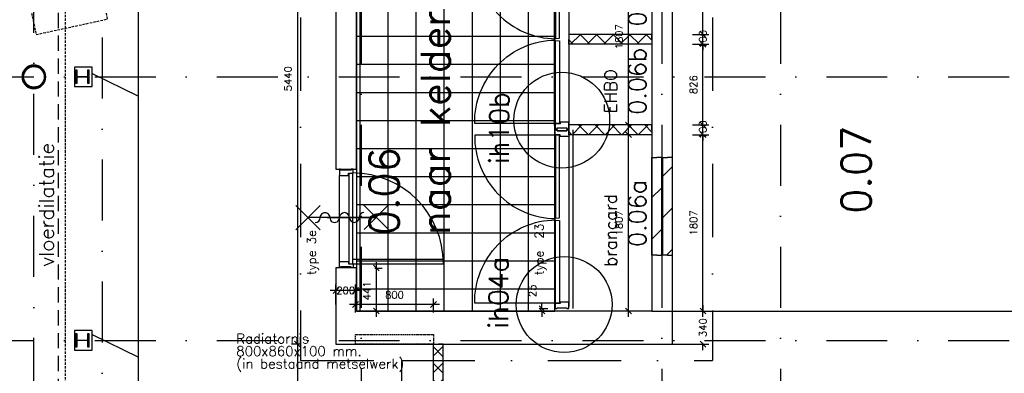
# Model space of a CAD drawing. Extents: x -33344 to 2055880, y -64816 to 121260.
# Tile 56 of 132: x 36184 to 46280, y 50310 to 53932. Entities that reach past the tile are written whole.
import ezdxf
from ezdxf.enums import TextEntityAlignment as Align

# ---------------------------------------------------------------- set-up
doc = ezdxf.new("R2010")
doc.units = 0
doc.header["$LTSCALE"] = 50
doc.header["$MEASUREMENT"] = 0
doc.header["$PDMODE"] = 3
doc.header["$PDSIZE"] = 0.1
for name, pattern in [('DASHDOT', [1, 0.5, -0.25, 0, -0.25]), ('DASHED', [0.75, 0.5, -0.25]), ('HIDDEN', [0.375, 0.25, -0.125]), ('HIDDEN2', [0.1875, 0.125, -0.0625]), ('HIDDENX2', [0.75, 0.5, -0.25]), ('STRAM_0WT$0$HIDDEN', [9.375, 6.25, -3.125]), ('STRAM_0WT$1$DASHDOT', [25, 12.5, -6.25, 0, -6.25]), ('STRAM_0WT$1$DD1', [2.66667, 1.66667, -0.5, 0, -0.5])]:
    doc.linetypes.add(name, pattern=pattern)
doc.layers.get('0').update_dxf_attribs({"linetype": 'CONTINUOUS'})
doc.layers.get('DEFPOINTS').update_dxf_attribs({"linetype": 'CONTINUOUS'})
for name, color, linetype in [('00', 7, 'CONTINUOUS'), ('_BALIESA1C', 1, 'DASHED'), ('_BESTAAND_ONGEIJZIGD', 8, 'CONTINUOUS'), ('_BRANDCOMPART', 6, 'DASHDOT'), ('_DETAILNUMMERS', 4, 'CONTINUOUS'), ('_DETAILNUMMERSTEKST', 4, 'CONTINUOUS'), ('A--A22--_F123-', 9, 'CONTINUOUS'), ('A--A28--_F-2--', 7, 'CONTINUOUS'), ('A--L21--', 3, 'CONTINUOUS'), ('A--L22--_F-2--', 7, 'CONTINUOUS'), ('A--L22A1_BINNENWAND', 1, 'CONTINUOUS'), ('A--L22AC2_BINNENWAND', 2, 'HIDDEN2'), ('A--L28--', 7, 'CONTINUOUS'), ('A--L28--_F-2--', 7, 'CONTINUOUS'), ('A--L32--', 7, 'CONTINUOUS'), ('A--L32--_F-23-', 2, 'CONTINUOUS'), ('A--L32--_F123-', 1, 'CONTINUOUS'), ('A--L35A2_PLAFONDS', 1, 'HIDDENX2'), ('A--L65--', 7, 'CONTINUOUS'), ('A--L65--_F-23-', 7, 'CONTINUOUS'), ('A--L65--_F123-', 7, 'CONTINUOUS'), ('A--M$1A-_F123-', 1, 'CONTINUOUS'), ('A--M1$A-_F123-', 1, 'CONTINUOUS'), ('A--T$1A-25_TEKST', 2, 'CONTINUOUS'), ('A--T$1A-_F123-_25MM', 3, 'CONTINUOUS'), ('A--T$1A-_F123-_RN', 4, 'CONTINUOUS'), ('A--T01A-25_TEKST', 2, 'CONTINUOUS'), ('STRAM_0WT$0$A--L$7A-_STRA0', 1, 'STRAM_0WT$1$DASHDOT'), ('STRAM_0WT$0$A--L$7AC3-_STR', 3, 'STRAM_0WT$1$DASHDOT'), ('STRAM_0WT$1$A--T$7A8-_STRA', 8, 'STRAM_0WT$1$DASHDOT'), ('STRAM_0WT$1$STRAMIEN', 1, 'STRAM_0WT$1$DD1'), ('TEGELS', 253, 'CONTINUOUS'), ('TEKST_KOZIJNMERK', 2, 'CONTINUOUS'), ('X--LR---_CP', 7, 'CONTINUOUS'), ('XREF', 7, 'CONTINUOUS')]:
    doc.layers.add(name, color=color, linetype=linetype)
doc.styles.add('ALFA-0_25', font='ROMANS')
doc.styles.add('B-01', font='SIMPLEX.SHX', dxfattribs={"width": 0.8, "height": 4.5})
doc.styles.add('HIEMSTRA', font='romans.shx')
doc.dimstyles.new('STANDARD$0', dxfattribs={"dimscale": 30, "dimtxt": 2.5, "dimasz": 2, "dimexe": 2, "dimexo": 0, "dimgap": 2, "dimtad": 1, "dimdec": 0, "dimzin": 0, "dimtxsty": 'ALFA-0_25', "dimblk1": 'OBLIQUE', "dimblk2": 'OBLIQUE', "dimsah": 1, "dimcen": -3, "dimdle": 2, "dimclrd": 1, "dimclre": 1, "dimclrt": 2, "dimazin": 3, "dimtfac": 0.666667, "dimtofl": 0, "dimtmove": 0, "dimatfit": 3, "dimtvp": 0.833333, "dimtolj": 1, "dimtzin": 0})

# ---------------------------------------------------------------- blocks, each defined once
blk = doc.blocks.new('Q0340081')
at = {"layer": 'A--L32--_F123-', "color": 2, "linetype": 'CONTINUOUS'}
blk.add_lwpolyline([(0, 0), (0, -40), (926.12, -40), (923.12, 0), (0, 0)], close=True, dxfattribs=at)
at = {"layer": 'A--L32--_F123-', "color": 1, "linetype": 'CONTINUOUS'}
blk.add_lwpolyline([(0, -40), (0, -970, 0.41421356), (930, -40)], format="xyb", dxfattribs=at)
blk = doc.blocks.new('DR_930TYPE3BELEC')
at = {"layer": 'A--L32--_F123-', "color": 1}
for p, q in [((67, 0), (947, 0)), ((92, -139), (92, -1065))]:
    blk.add_line(p, q, dxfattribs=at)
for points in [[(0, -9), (0, 0), (67, 0), (67, -94), (42, -94), (42, -139), (0, -139), (0, -121), (12, -121), (12, -9), (0, -9)], [(1014, -9), (1014, 0), (947, 0), (947, -94), (972, -94), (972, -139), (1014, -139), (1014, -121), (1002, -121), (1002, -9), (1014, -9)]]:
    blk.add_lwpolyline(points, close=True, dxfattribs=at)
at = {"layer": 'X--LR---_CP', "color": 1, "linetype": 'CONTINUOUS'}
blk.add_point((0, 0), dxfattribs=at)
blk.add_point((0, 0), dxfattribs=at)
at = {"layer": 'A--L32--', "linetype": 'CONTINUOUS'}
blk.add_blockref('Q0340081', (44, -96), dxfattribs=at)
blk = doc.blocks.new('*U1424')
at = {"layer": 'A--A22--_F123-', "linetype": 'CONTINUOUS'}
h = blk.add_hatch(dxfattribs=at)
h.set_pattern_fill('ALFAKRS', color=256, scale=120, style=0)
h.set_pattern_definition([(45, (-40477.05, -41446.86), (-84.85281, 84.85281), []), (135, (-40477.05, -41446.86), (-84.85281, -84.85281), [])])
h.paths.add_polyline_path([(0, 0), (-50, 0), (-50, 9160), (0, 9160), (50, 9160), (50, 0)])
at = {"layer": 'A--L22--_F-2--', "color": 2, "linetype": 'CONTINUOUS'}
for points in [[(-50, 0), (-50, 0), (-50, 9160), (0, 9160)], [(50, 0), (50, 0), (50, 9160), (0, 9160)]]:
    blk.add_lwpolyline(points, dxfattribs=at)
blk = doc.blocks.new('S060204-')
at = {"layer": 'A--L65--_F-23-', "color": 255}
blk.add_circle((0, 0), 0.0123, dxfattribs=at)
at = {"layer": 'A--L65--_F123-', "color": 1, "linetype": 'CONTINUOUS'}
for points in [[(-1.25, 6.25), (1.25, 3.75)], [(1.25, 6.25), (-1.25, 3.75)], [(0, 0), (0, 5)]]:
    blk.add_lwpolyline(points, dxfattribs=at)
blk = doc.blocks.new('S060205A')
at = {"layer": 'A--L65--_F-23-', "color": 255}
blk.add_circle((0, -0.0123), 0.0123, dxfattribs=at)
at = {"layer": 'A--L65--_F123-', "color": 1, "linetype": 'CONTINUOUS'}
blk.add_lwpolyline([(0, -0.0123), (0, 6.2377)], dxfattribs=at)
for points in [[(-0.5, 5.7377, 0.41), (0, 5.2377)], [(0, 4.2377, 1), (0, 5.2377)], [(0, 4.2377, 1), (0, 3.2377)], [(0, 2.2377, 1), (0, 3.2377)], [(0, 2.2377, 1), (0, 1.2377)], [(0.5, 0.7377, 0.41), (0, 1.2377)]]:
    blk.add_lwpolyline(points, format="xyb", dxfattribs=at)
at = {"layer": 'A--L65--', "xscale": -1}
blk.add_blockref('S060204-', (0, 1.4877), dxfattribs=at)
blk.add_blockref('S060204-', (0, 1.4877), dxfattribs=at)
at = {"layer": 'A--L65--', "rotation": 180}
blk.add_blockref('S060204-', (0, 4.4877), dxfattribs=at)
blk.add_blockref('S060204-', (0, 4.4877), dxfattribs=at)
blk = doc.blocks.new('*U1354')
at = {"layer": 'A--A22--_F123-', "linetype": 'CONTINUOUS'}
h = blk.add_hatch(dxfattribs=at)
h.set_pattern_fill('ALFAKRS', color=256, scale=120, style=0)
h.set_pattern_definition([(45, (-42667.05, -53730.28), (-84.85281, 84.85281), []), (135, (-42667.05, -53730.28), (-84.85281, -84.85281), [])])
h.paths.add_polyline_path([(0, 0), (0, -50), (-854, -50), (-854, 0), (-854, 50), (0, 50)])
at = {"layer": 'A--L22--_F-2--', "color": 2, "linetype": 'CONTINUOUS'}
for points in [[(0, 0), (0, 50), (-854, 50), (-854, 0)], [(0, 0), (0, -50), (-854, -50), (-854, 0)]]:
    blk.add_lwpolyline(points, dxfattribs=at)
blk = doc.blocks.new('*U1352')
at = {"layer": 'A--A22--_F123-', "linetype": 'CONTINUOUS'}
h = blk.add_hatch(dxfattribs=at)
h.set_pattern_fill('ALFAKRS', color=256, scale=120, style=0)
h.set_pattern_definition([(45, (-42667.05, -52804.14), (-84.85281, 84.85281), []), (135, (-42667.05, -52804.14), (-84.85281, -84.85281), [])])
h.paths.add_polyline_path([(0, 0), (0, -50), (-854, -50), (-854, 0), (-854, 50), (0, 50)])
at = {"layer": 'A--L22--_F-2--', "color": 2, "linetype": 'CONTINUOUS'}
for points in [[(0, 0), (0, 50), (-854, 50), (-854, 0)], [(0, 0), (0, -50), (-854, -50), (-854, 0)]]:
    blk.add_lwpolyline(points, dxfattribs=at)
blk = doc.blocks.new('*U1314')
at = {"layer": 'A--A22--_F123-', "linetype": 'CONTINUOUS'}
h = blk.add_hatch(dxfattribs=at)
h.set_pattern_fill('ALFALINE', color=256, scale=300, style=0)
h.set_pattern_definition([(45, (-42716.98, -51518.16), (-212.132, 212.132), [])])
h.paths.add_polyline_path([(0, 0), (-50, 0), (-50, 1001), (0, 1001), (50, 1001), (50, 0)])
at = {"layer": 'A--L22--_F-2--', "color": 3, "linetype": 'CONTINUOUS'}
for points in [[(0, 0), (-50, 0), (-50, 1001), (0, 1001)], [(0, 0), (50, 0), (50, 1001), (0, 1001)]]:
    blk.add_lwpolyline(points, dxfattribs=at)
blk = doc.blocks.new('*U1313')
at = {"layer": 'A--A22--_F123-', "linetype": 'CONTINUOUS'}
h = blk.add_hatch(dxfattribs=at)
h.set_pattern_fill('ALFALINE', color=256, scale=300, style=0)
h.set_pattern_definition([(45, (-42827.05, -51518.16), (-212.132, 212.132), [])])
h.paths.add_polyline_path([(0, 0), (-50, 0), (-50, 1001), (0, 1001), (50, 1001), (50, 0)])
at = {"layer": 'A--L22--_F-2--', "color": 3, "linetype": 'CONTINUOUS'}
for points in [[(0, 0), (-50, 0), (-50, 1001), (0, 1001)], [(0, 0), (50, 0), (50, 1001), (0, 1001)]]:
    blk.add_lwpolyline(points, dxfattribs=at)
blk = doc.blocks.new('_OBLIQUE')
at = {"color": 0, "linetype": 'BYBLOCK'}
blk.add_line((-0.5, -0.5), (0.5, 0.5), dxfattribs=at)
blk = doc.blocks.new('*D149')
at = {"layer": 'A--M$1A-_F123-', "color": 1}
for p, q in [((43190, 51007), (43190, 50933)), ((42667, 50947), (43250, 50947)), ((42877, 50607), (43250, 50607)), ((43190, 50547), (43190, 50620))]:
    blk.add_line(p, q, dxfattribs=at)
at = {"layer": 'DEFPOINTS', "color": 0}
for p in [(42667, 50947), (43190, 50947), (42877, 50607)]:
    blk.add_point(p, dxfattribs=at)
at = {"layer": 'A--M$1A-_F123-', "color": 1, "xscale": 60, "yscale": 60, "zscale": 60}
for p, rotation in [((43190, 50947), 90), ((43190, 50607), 270)]:
    blk.add_blockref('_OBLIQUE', p, dxfattribs=dict(at, rotation=rotation))
at = {"layer": 'A--M$1A-_F123-', "color": 2, "insert": (43190, 50777), "char_height": 75, "attachment_point": 5, "rotation": 90, "style": 'ALFA-0_25'}
blk.add_mtext('\\A1;340', dxfattribs=at)
blk = doc.blocks.new('Q020873-')
at = {"layer": 'A--A28--_F-2--', "color": 3}
for points in [[(-75, 75), (-86, 86), (-41, 98), (-47, 113)], [(-41, 98), (-47, 113), (0, 106), (0, 122)], [(0, 106), (0, 122), (41, 98), (47, 113)], [(41, 98), (47, 113), (75, 75), (86, 86)], [(-106, 0), (-122, 0), (-98, 41), (-113, 47)], [(-98, -41), (-113, -47), (-106, 0), (-122, 0)], [(-98, 41), (-113, 47), (-75, 75), (-86, 86)], [(75, 75), (86, 86), (98, 41), (113, 47)], [(98, 41), (113, 47), (106, 0), (122, 0)], [(106, 0), (122, 0), (98, -41), (113, -47)], [(-75, -75), (-86, -86), (-98, -41), (-113, -47)], [(-41, -98), (-47, -113), (-75, -75), (-86, -86)], [(0, -106), (0, -122), (-41, -98), (-47, -113)], [(41, -98), (47, -113), (0, -106), (0, -122)], [(75, -75), (86, -86), (41, -98), (47, -113)], [(98, -41), (113, -47), (75, -75), (86, -86)]]:
    blk.add_solid(points, dxfattribs=at)
at = {"layer": 'A--L28--_F-2--', "color": 3, "linetype": 'CONTINUOUS'}
blk.add_lwpolyline([(0, 122, 1), (0, -122, 1), (0, 122), (0, 106, -1), (0, -106, -1), (0, 106)], format="xyb", close=True, dxfattribs=at)
at = {"layer": 'X--LR---_CP', "color": 4, "linetype": 'CONTINUOUS'}
blk.add_point((0, 0), dxfattribs=at)
blk = doc.blocks.new('*D415')
at = {"layer": 'A--M$1A-_F123-', "color": 1, "linetype": 'CONTINUOUS'}
for p, q in [((39032, 56047), (38972, 56047)), ((39032, 56107), (39032, 50547)), ((39065, 50607), (38972, 50607))]:
    blk.add_line(p, q, dxfattribs=at)
at = {"layer": 'DEFPOINTS', "color": 0, "linetype": 'CONTINUOUS'}
for p in [(39032, 56047), (39032, 50607), (39065, 50607)]:
    blk.add_point(p, dxfattribs=at)
at = {"layer": 'A--M$1A-_F123-', "color": 1, "linetype": 'CONTINUOUS', "xscale": 60, "yscale": 60, "zscale": 60}
for p, rotation in [((39032, 56047), 90), ((39032, 50607), 270)]:
    blk.add_blockref('_OBLIQUE', p, dxfattribs=dict(at, rotation=rotation))
at = {"layer": 'A--M$1A-_F123-', "color": 2, "linetype": 'CONTINUOUS', "insert": (38935, 53327), "char_height": 75, "attachment_point": 5, "rotation": 90, "style": 'ALFA-0_25'}
blk.add_mtext('\\A1;5440', dxfattribs=at)
blk = doc.blocks.new('*D417')
at = {"layer": 'A--M$1A-_F123-', "color": 1, "linetype": 'CONTINUOUS'}
for p, q in [((39032, 50607), (38972, 50607)), ((39032, 50667), (39032, 41159)), ((39032, 41219), (38972, 41219))]:
    blk.add_line(p, q, dxfattribs=at)
at = {"layer": 'DEFPOINTS', "color": 0, "linetype": 'CONTINUOUS'}
for p in [(39032, 50607), (39032, 41219), (39032, 41219)]:
    blk.add_point(p, dxfattribs=at)
at = {"layer": 'A--M$1A-_F123-', "color": 1, "linetype": 'CONTINUOUS', "xscale": 60, "yscale": 60, "zscale": 60}
for p, rotation in [((39032, 50607), 90), ((39032, 41219), 270)]:
    blk.add_blockref('_OBLIQUE', p, dxfattribs=dict(at, rotation=rotation))
at = {"layer": 'A--M$1A-_F123-', "color": 2, "linetype": 'CONTINUOUS', "insert": (38858, 45871), "char_height": 75, "attachment_point": 5, "rotation": 90, "style": 'ALFA-0_25'}
blk.add_mtext('\\A1;9388', dxfattribs=at)
blk = doc.blocks.new('*D498')
at = {"layer": 'A--M$1A-_F123-', "color": 1, "linetype": 'CONTINUOUS'}
for p, q in [((40487, 51015), (39567, 51015)), ((39627, 50931), (39627, 51075)), ((40427, 50931), (40427, 51075))]:
    blk.add_line(p, q, dxfattribs=at)
at = {"layer": 'DEFPOINTS', "color": 0, "linetype": 'CONTINUOUS'}
for p in [(39627, 51015), (39627, 50931), (40427, 50931)]:
    blk.add_point(p, dxfattribs=at)
at = {"layer": 'A--M$1A-_F123-', "color": 1, "linetype": 'CONTINUOUS', "xscale": 60, "yscale": 60, "zscale": 60, "rotation": 180}
blk.add_blockref('_OBLIQUE', (39627, 51015), dxfattribs=at)
at = {"layer": 'A--M$1A-_F123-', "color": 1, "linetype": 'CONTINUOUS', "xscale": 60, "yscale": 60, "zscale": 60}
blk.add_blockref('_OBLIQUE', (40427, 51015), dxfattribs=at)
at = {"layer": 'A--M$1A-_F123-', "color": 2, "linetype": 'CONTINUOUS', "insert": (40027, 51112), "char_height": 75, "attachment_point": 5, "style": 'ALFA-0_25'}
blk.add_mtext('\\A1;800', dxfattribs=at)
blk = doc.blocks.new('*D499')
at = {"layer": 'A--M$1A-_F123-', "color": 1, "linetype": 'CONTINUOUS'}
for p, q in [((39427, 51015), (39427, 51218)), ((39627, 51015), (39627, 51218)), ((39687, 51158), (39367, 51158))]:
    blk.add_line(p, q, dxfattribs=at)
at = {"layer": 'DEFPOINTS', "color": 0, "linetype": 'CONTINUOUS'}
for p in [(39427, 51158), (39427, 51015), (39627, 51015)]:
    blk.add_point(p, dxfattribs=at)
at = {"layer": 'A--M$1A-_F123-', "color": 1, "linetype": 'CONTINUOUS', "xscale": 60, "yscale": 60, "zscale": 60, "rotation": 180}
blk.add_blockref('_OBLIQUE', (39427, 51158), dxfattribs=at)
at = {"layer": 'A--M$1A-_F123-', "color": 1, "linetype": 'CONTINUOUS', "xscale": 60, "yscale": 60, "zscale": 60}
blk.add_blockref('_OBLIQUE', (39627, 51158), dxfattribs=at)
at = {"layer": 'A--M$1A-_F123-', "color": 2, "linetype": 'CONTINUOUS', "insert": (39527, 51158), "char_height": 75, "attachment_point": 5, "style": 'ALFA-0_25'}
blk.add_mtext('\\A1;200', dxfattribs=at)
blk = doc.blocks.new('*D715')
at = {"layer": 'A--M1$A-_F123-', "color": 1}
for p, q in [((39841, 50887), (39841, 51448)), ((39826, 51388), (39901, 51388)), ((39826, 50947), (39901, 50947))]:
    blk.add_line(p, q, dxfattribs=at)
at = {"layer": 'DEFPOINTS', "color": 0}
for p in [(39826, 51388), (39841, 51388), (39826, 50947)]:
    blk.add_point(p, dxfattribs=at)
at = {"layer": 'A--M1$A-_F123-', "color": 1, "xscale": 60, "yscale": 60, "zscale": 60}
for p, rotation in [((39841, 51388), 90), ((39841, 50947), 270)]:
    blk.add_blockref('_OBLIQUE', p, dxfattribs=dict(at, rotation=rotation))
at = {"layer": 'A--M1$A-_F123-', "color": 2, "insert": (39743, 51154), "char_height": 75, "attachment_point": 5, "rotation": 90, "style": 'ALFA-0_25'}
blk.add_mtext('\\A1;441', dxfattribs=at)
blk = doc.blocks.new('*D716')
at = {"layer": 'A--M1$A-_F123-', "color": 1}
for p, q in [((41539, 50972), (41539, 51032)), ((41523, 50972), (41599, 50972)), ((41523, 50947), (41599, 50947)), ((41539, 50947), (41539, 50887))]:
    blk.add_line(p, q, dxfattribs=at)
at = {"layer": 'DEFPOINTS', "color": 0}
for p in [(41523, 50972), (41523, 50947), (41539, 50972)]:
    blk.add_point(p, dxfattribs=at)
at = {"layer": 'A--M1$A-_F123-', "color": 1, "xscale": 60, "yscale": 60, "zscale": 60}
for p, rotation in [((41539, 50972), 270), ((41539, 50947), 90)]:
    blk.add_blockref('_OBLIQUE', p, dxfattribs=dict(at, rotation=rotation))
at = {"layer": 'A--M1$A-_F123-', "color": 2, "insert": (41441, 51154), "char_height": 75, "attachment_point": 5, "rotation": 90, "style": 'ALFA-0_25'}
blk.add_mtext('\\A1;25', dxfattribs=at)
blk = doc.blocks.new('DETAILNR')
at = {"layer": '_DETAILNUMMERS'}
blk.add_circle((33, -23), 491, dxfattribs=at)
at = {"layer": 'X--LR---_CP'}
blk.add_point((0, 0), dxfattribs=at)
at = {"layer": '_DETAILNUMMERSTEKST', "style": 'ALFA-0_25'}
blk.add_attdef('DETAILNR', text='', height=200, rotation=90, dxfattribs=at).set_placement((-618, 224), align=Align.RIGHT)
blk = doc.blocks.new('*D753')
at = {"layer": 'A--M$1A-_F123-', "color": 1, "linetype": 'CONTINUOUS'}
for p, q in [((60767, 47887), (60767, 51007)), ((43190, 50947), (60827, 50947)), ((60442, 47947), (60827, 47947))]:
    blk.add_line(p, q, dxfattribs=at)
at = {"layer": 'DEFPOINTS', "color": 0, "linetype": 'CONTINUOUS'}
for p in [(43190, 50947), (60767, 50947), (60442, 47947)]:
    blk.add_point(p, dxfattribs=at)
at = {"layer": 'A--M$1A-_F123-', "color": 1, "linetype": 'CONTINUOUS', "xscale": 60, "yscale": 60, "zscale": 60}
for p, rotation in [((60767, 50947), 90), ((60767, 47947), 270)]:
    blk.add_blockref('_OBLIQUE', p, dxfattribs=dict(at, rotation=rotation))
at = {"layer": 'A--M$1A-_F123-', "color": 2, "linetype": 'CONTINUOUS', "insert": (60669, 49447), "char_height": 75, "attachment_point": 5, "rotation": 90, "style": 'ALFA-0_25'}
blk.add_mtext('\\A1;3000', dxfattribs=at)
blk = doc.blocks.new('*D754')
at = {"layer": 'A--M$1A-_F123-', "color": 1}
for p, q in [((43190, 50887), (43190, 52814)), ((43082, 52754), (43250, 52754)), ((42877, 50947), (43250, 50947))]:
    blk.add_line(p, q, dxfattribs=at)
at = {"layer": 'DEFPOINTS', "color": 0}
for p in [(43082, 52754), (43190, 52754), (42877, 50947)]:
    blk.add_point(p, dxfattribs=at)
at = {"layer": 'A--M$1A-_F123-', "color": 1, "xscale": 60, "yscale": 60, "zscale": 60}
for p, rotation in [((43190, 52754), 90), ((43190, 50947), 270)]:
    blk.add_blockref('_OBLIQUE', p, dxfattribs=dict(at, rotation=rotation))
at = {"layer": 'A--M$1A-_F123-', "color": 2, "insert": (43092, 51850), "char_height": 75, "attachment_point": 5, "rotation": 90, "style": 'ALFA-0_25'}
blk.add_mtext('\\A1;1807', dxfattribs=at)
blk = doc.blocks.new('*D755')
at = {"layer": 'A--M$1A-_F123-', "color": 1}
for p, q in [((43190, 52854), (43190, 52914)), ((43082, 52854), (43250, 52854)), ((43082, 52754), (43250, 52754)), ((43190, 52754), (43190, 52694))]:
    blk.add_line(p, q, dxfattribs=at)
at = {"layer": 'DEFPOINTS', "color": 0}
for p in [(43082, 52854), (43190, 52854), (43082, 52754)]:
    blk.add_point(p, dxfattribs=at)
at = {"layer": 'A--M$1A-_F123-', "color": 1, "xscale": 60, "yscale": 60, "zscale": 60}
for p, rotation in [((43190, 52854), 270), ((43190, 52754), 90)]:
    blk.add_blockref('_OBLIQUE', p, dxfattribs=dict(at, rotation=rotation))
at = {"layer": 'A--M$1A-_F123-', "color": 2, "insert": (43190, 52804), "char_height": 75, "attachment_point": 5, "rotation": 90, "style": 'ALFA-0_25'}
blk.add_mtext('\\A1;100', dxfattribs=at)
blk = doc.blocks.new('*D756')
at = {"layer": 'A--M$1A-_F123-', "color": 1}
for p, q in [((43190, 52794), (43190, 53740)), ((43082, 53680), (43250, 53680)), ((43082, 52854), (43250, 52854))]:
    blk.add_line(p, q, dxfattribs=at)
at = {"layer": 'DEFPOINTS', "color": 0}
for p in [(43082, 53680), (43190, 53680), (43082, 52854)]:
    blk.add_point(p, dxfattribs=at)
at = {"layer": 'A--M$1A-_F123-', "color": 1, "xscale": 60, "yscale": 60, "zscale": 60}
for p, rotation in [((43190, 53680), 90), ((43190, 52854), 270)]:
    blk.add_blockref('_OBLIQUE', p, dxfattribs=dict(at, rotation=rotation))
at = {"layer": 'A--M$1A-_F123-', "color": 2, "insert": (43092, 53267), "char_height": 75, "attachment_point": 5, "rotation": 90, "style": 'ALFA-0_25'}
blk.add_mtext('\\A1;826', dxfattribs=at)
blk = doc.blocks.new('*D757')
at = {"layer": 'A--M$1A-_F123-', "color": 1}
for p, q in [((43190, 53780), (43190, 53840)), ((43082, 53780), (43250, 53780)), ((43082, 53680), (43250, 53680)), ((43190, 53680), (43190, 53620))]:
    blk.add_line(p, q, dxfattribs=at)
at = {"layer": 'DEFPOINTS', "color": 0}
for p in [(43082, 53780), (43190, 53780), (43082, 53680)]:
    blk.add_point(p, dxfattribs=at)
at = {"layer": 'A--M$1A-_F123-', "color": 1, "xscale": 60, "yscale": 60, "zscale": 60}
for p, rotation in [((43190, 53780), 270), ((43190, 53680), 90)]:
    blk.add_blockref('_OBLIQUE', p, dxfattribs=dict(at, rotation=rotation))
at = {"layer": 'A--M$1A-_F123-', "color": 2, "insert": (43190, 53730), "char_height": 75, "attachment_point": 5, "rotation": 90, "style": 'ALFA-0_25'}
blk.add_mtext('\\A1;100', dxfattribs=at)
blk = doc.blocks.new('*D758')
at = {"layer": 'A--M$1A-_F123-', "color": 1}
for p, q in [((43082, 54661), (43250, 54661)), ((43190, 53720), (43190, 54721)), ((43082, 53780), (43250, 53780))]:
    blk.add_line(p, q, dxfattribs=at)
at = {"layer": 'DEFPOINTS', "color": 0}
for p in [(43082, 54661), (43190, 54661), (43082, 53780)]:
    blk.add_point(p, dxfattribs=at)
at = {"layer": 'A--M$1A-_F123-', "color": 1, "xscale": 60, "yscale": 60, "zscale": 60}
for p, rotation in [((43190, 54661), 90), ((43190, 53780), 270)]:
    blk.add_blockref('_OBLIQUE', p, dxfattribs=dict(at, rotation=rotation))
at = {"layer": 'A--M$1A-_F123-', "color": 2, "insert": (43092, 54221), "char_height": 75, "attachment_point": 5, "rotation": 90, "style": 'ALFA-0_25'}
blk.add_mtext('\\A1;881', dxfattribs=at)
blk = doc.blocks.new('STRAM_0WT')
at = {"layer": 'STRAM_0WT$0$A--L$7A-_STRA0'}
blk.add_line((-39289.938, 9050), (-39289.938, 63702.184), dxfattribs=at)
at = {"layer": 'STRAM_0WT$0$A--L$7AC3-_STR'}
blk.add_line((-38589.938, 89008.057), (-38589.938, -5393.534), dxfattribs=at)
at = {"layer": 'STRAM_0WT$1$A--T$7A8-_STRA', "color": 8}
for p, q in [((-35934.938, 28110.192), (-35934.938, -7328.621)), ((-32849.938, 28110.192), (-32849.938, -5393.534)), ((-31634.938, 28110.192), (-31634.938, -7328.621)), ((-66167.142, 21100), (-20586.185, 21100)), ((-66167.142, 18400), (-20586.185, 18400))]:
    blk.add_line(p, q, dxfattribs=at)
at = {"layer": 'STRAM_0WT$1$STRAMIEN', "color": 8, "linetype": 'STRAM_0WT$0$HIDDEN', "ltscale": 0.5}
blk.add_lwpolyline([(-19628.191, 24100), (-39039.938, 24100), (-39039.938, 13250), (-50246.691, 13250), (-59989.832, 15234.692)], dxfattribs=at)
blk = doc.blocks.new('*D810')
at = {"layer": 'A--M$1A-_F123-', "color": 1}
for p, q in [((42426, 50887), (42426, 52814)), ((42480, 52754), (42366, 52754)), ((42480, 50947), (42366, 50947))]:
    blk.add_line(p, q, dxfattribs=at)
at = {"layer": 'DEFPOINTS', "color": 0}
for p in [(42426, 52754), (42480, 52754), (42480, 50947)]:
    blk.add_point(p, dxfattribs=at)
at = {"layer": 'A--M$1A-_F123-', "color": 1, "xscale": 60, "yscale": 60, "zscale": 60}
for p, rotation in [((42426, 52754), 90), ((42426, 50947), 270)]:
    blk.add_blockref('_OBLIQUE', p, dxfattribs=dict(at, rotation=rotation))
at = {"layer": 'A--M$1A-_F123-', "color": 2, "insert": (42329, 51850), "char_height": 75, "attachment_point": 5, "rotation": 90, "style": 'ALFA-0_25'}
blk.add_mtext('\\A1;1807', dxfattribs=at)
blk = doc.blocks.new('*D811')
at = {"layer": 'A--M$1A-_F123-', "color": 1}
for p, q in [((42443, 54661), (42366, 54661)), ((42426, 52794), (42426, 54721)), ((42434, 52854), (42366, 52854))]:
    blk.add_line(p, q, dxfattribs=at)
at = {"layer": 'DEFPOINTS', "color": 0}
for p in [(42426, 54661), (42443, 54661), (42434, 52854)]:
    blk.add_point(p, dxfattribs=at)
at = {"layer": 'A--M$1A-_F123-', "color": 1, "xscale": 60, "yscale": 60, "zscale": 60}
for p, rotation in [((42426, 54661), 90), ((42426, 52854), 270)]:
    blk.add_blockref('_OBLIQUE', p, dxfattribs=dict(at, rotation=rotation))
at = {"layer": 'A--M$1A-_F123-', "color": 2, "insert": (42329, 53758), "char_height": 75, "attachment_point": 5, "rotation": 90, "style": 'ALFA-0_25'}
blk.add_mtext('\\A1;1807', dxfattribs=at)

msp = doc.modelspace()

# ---------------------------------------------------------------- hatches: boundary and pattern name
at = {"layer": 'TEGELS', "linetype": 'CONTINUOUS'}
h = msp.add_hatch(dxfattribs=at)
h.set_pattern_fill('NET', color=256, scale=2300, style=0)
h.paths.add_polyline_path([(39637, 50946.9), (41672.8, 50946.9), (41672.8, 50971.9), (41666.6, 54722.5), (40477.3, 54722.5), (40477.3, 54802.5), (39684.5, 54802.5), (39637, 54802.5)])

# ---------------------------------------------------------------- linework, layer by layer
at = {"layer": '_BALIESA1C'}
msp.add_lwpolyline([(37085.8, 53938.8), (36927, 54671.9), (36194, 54513.1), (36352.7, 53780.1)], close=True, dxfattribs=at)
at = {"layer": '_BESTAAND_ONGEIJZIGD', "linetype": 'CONTINUOUS'}
for points in [[(39637, 51388.3), (39427, 51388.3), (39427, 50606.9), (42877, 50606.9), (42877, 56336.9), (39427, 56336.9), (39427, 52402.3), (39637, 52402.3), (39637, 56046.9), (42667, 56046.9), (42667, 50946.9), (39637, 50946.9)], [(36759.5, 53276.9), (36759.5, 53416.9), (36768, 53416.9), (36768, 53349.6), (36884, 53349.6), (36884, 53416.9), (36892.5, 53416.9), (36892.5, 53276.9), (36884, 53276.9), (36884, 53344.1), (36768, 53344.1), (36768, 53276.9)], [(36759.5, 53276.9), (36759.5, 53416.9), (36768, 53416.9), (36768, 53349.6), (36884, 53349.6), (36884, 53416.9), (36892.5, 53416.9), (36892.5, 53276.9), (36884, 53276.9), (36884, 53344.1), (36768, 53344.1), (36768, 53276.9)], [(36759.5, 50576.9), (36759.5, 50716.9), (36768, 50716.9), (36768, 50649.6), (36884, 50649.6), (36884, 50716.9), (36892.5, 50716.9), (36892.5, 50576.9), (36884, 50576.9), (36884, 50644.1), (36768, 50644.1), (36768, 50576.9)], [(36759.5, 50576.9), (36759.5, 50716.9), (36768, 50716.9), (36768, 50649.6), (36884, 50649.6), (36884, 50716.9), (36892.5, 50716.9), (36892.5, 50576.9), (36884, 50576.9), (36884, 50644.1), (36768, 50644.1), (36768, 50576.9)]]:
    msp.add_lwpolyline(points, close=True, dxfattribs=at)
at = {"layer": '_BRANDCOMPART', "ltscale": 30}
for points in [[(39064.6, 56954.9), (39064.6, 50439.5), (40100.1, 50439.5), (40100.1, 44298.2), (43011.6, 44298.2), (43011.6, 42646.9), (48177.3, 42646.9), (48177.3, 39595.6), (49177.6, 39595.6), (49177.6, 27821.9)], [(43286.5, 56954.9), (43286.5, 50439.5)], [(40100.1, 50439.5), (43286.5, 50439.5)]]:
    msp.add_lwpolyline(points, dxfattribs=at)
at = {"layer": 'A--L21--', "linetype": 'CONTINUOUS'}
for points in [[(36927, 53446.9), (36744.5, 53446.9), (36744.5, 53246.9), (36927, 53246.9)], [(36927, 53446.9), (36744.5, 53446.9), (36744.5, 53246.9), (36927, 53246.9)], [(36927, 53446.9), (36744.5, 53446.9), (36744.5, 53246.9), (36927, 53246.9)], [(36927, 53446.9), (36744.5, 53446.9), (36744.5, 53246.9), (36927, 53246.9)], [(36927, 50746.9), (36744.5, 50746.9), (36744.5, 50546.9), (36927, 50546.9)], [(36927, 50746.9), (36744.5, 50746.9), (36744.5, 50546.9), (36927, 50546.9)]]:
    msp.add_lwpolyline(points, close=True, dxfattribs=at)
at = {"layer": 'A--L22A1_BINNENWAND'}
msp.add_line((41854.4, 52804.1), (41854.4, 50971.9), dxfattribs=at)
at = {"layer": 'A--L22AC2_BINNENWAND', "linetype": 'HIDDEN'}
msp.add_lwpolyline([(40427, 50606.9), (39627, 50606.9), (39627, 50706.9), (40427, 50706.9)], close=True, dxfattribs=at)
at = {"layer": 'A--L32--_F-23-', "color": 2, "linetype": 'CONTINUOUS'}
for points in [[(41719.1, 54590.5), (41679.1, 54590.5), (41679.1, 53740.5), (41719.1, 53743.5), (41719.1, 54590.5)], [(41719.1, 52870), (41679.1, 52870), (41679.1, 53720), (41719.1, 53717), (41719.1, 52870)], [(41813.1, 52881.1), (41724.1, 52881.1), (41724.1, 52866.1), (41674.1, 52866.1), (41674.1, 52814.1), (41693.6, 52814.1), (41693.6, 52823.1), (41793.6, 52823.1), (41793.6, 52814.1), (41813.1, 52814.1)], [(41813.1, 52737.1), (41724.1, 52737.1), (41724.1, 52752.1), (41674.1, 52752.1), (41674.1, 52804.1), (41693.6, 52804.1), (41693.6, 52795.1), (41793.6, 52795.1), (41793.6, 52804.1), (41813.1, 52804.1)], [(41693.6, 52823.1), (41793.6, 52823.1), (41793.6, 52795.1), (41693.6, 52795.1)], [(41719.1, 52748.3), (41679.1, 52748.3), (41679.1, 51898.3), (41719.1, 51901.3), (41719.1, 52748.3)], [(41719.1, 51027.7), (41679.1, 51027.7), (41679.1, 51877.7), (41719.1, 51874.7), (41719.1, 51027.7)], [(41813.1, 51038.9), (41724.1, 51038.9), (41724.1, 51023.9), (41674.1, 51023.9), (41674.1, 50971.9), (41693.6, 50971.9), (41693.6, 50980.9), (41793.6, 50980.9), (41793.6, 50971.9), (41813.1, 50971.9)]]:
    msp.add_lwpolyline(points, close=True, dxfattribs=at)
at = {"layer": 'A--L32--_F123-', "color": 1}
msp.add_line((41813.1, 54623.1), (41813.1, 50995.1), dxfattribs=at)
at = {"layer": 'A--L32--_F123-', "color": 1, "linetype": 'CONTINUOUS'}
for points in [[(41679.1, 54590.5), (40849.1, 54590.5, 0.4142136), (41679.1, 53736.7)], [(41679.1, 52870), (40849.1, 52870, -0.4142136), (41679.1, 53723.9)], [(41679.1, 52748.3), (40849.1, 52748.3, 0.4142136), (41679.1, 51894.4)], [(41679.1, 51027.7), (40849.1, 51027.7, -0.4142136), (41679.1, 51881.6)]]:
    msp.add_lwpolyline(points, format="xyb", dxfattribs=at)
at = {"layer": 'A--L35A2_PLAFONDS'}
msp.add_lwpolyline([(35586.8, 72808), (30995.3, 50267.6), (32170.2, 50267.6, -0.1508341), (33241.7, 40007.3), (36654.5, 40007.3), (36654.5, 57571.9, -0.3435825), (38654.6, 60311.8), (38654.9, 65437.6), (36637.5, 65007.7), (36637.5, 72593.9)], format="xyb", close=True, dxfattribs=at)
at = {"layer": 'TEGELS', "linetype": 'CONTINUOUS'}
msp.add_lwpolyline([(39637, 50946.9), (41672.8, 50946.9), (41672.8, 50971.9), (41666.6, 54722.5), (40477.3, 54722.5), (40477.3, 54802.5), (39684.5, 54802.5), (39637, 54802.5)], close=True, dxfattribs=at)
at = {"layer": 'TEKST_KOZIJNMERK'}
for p, q in [((37403.2, 42932.8), (37403.2, 55860.2)), ((36927, 53382.3), (37403.2, 53148.7)), ((36927, 50707.6), (37403.2, 50474))]:
    msp.add_line(p, q, dxfattribs=at)

# ---------------------------------------------------------------- block references
at = {"layer": '00', "color": 2, "linetype": 'CONTINUOUS'}
ref = msp.add_blockref('DETAILNR', (41719.1, 52870), dxfattribs=dict(at, rotation=90))
ref.add_attrib('DETAILNR', 'ih10b', dxfattribs={"layer": '_DETAILNUMMERSTEKST', "height": 200, "rotation": 90, "style": 'ALFA-0_25'}).set_placement((41200.4, 53191.4), align=Align.RIGHT)
ref = msp.add_blockref('DETAILNR', (41743.6, 50980.9), dxfattribs=dict(at, rotation=90))
ref.add_attrib('DETAILNR', 'ih04a', dxfattribs={"layer": '_DETAILNUMMERSTEKST', "height": 200, "rotation": 90, "style": 'ALFA-0_25'}).set_placement((41192.7, 51504.9), align=Align.RIGHT)
at = {"layer": 'A--L21--', "linetype": 'CONTINUOUS'}
for name, p in [('*U1354', (42667, 53730.3)), ('*U1352', (42667, 52804.1)), ('*U1314', (42717, 51518.2)), ('*U1313', (42827, 51518.2)), ('*U1424', (40477, 41446.9))]:
    msp.add_blockref(name, p, dxfattribs=at)
at = {"layer": 'A--L28--'}
msp.add_blockref('Q020873-', (36329.5, 53346.9), dxfattribs=at)
at = {"layer": 'A--L32--', "linetype": 'CONTINUOUS', "rotation": 90}
msp.add_blockref('DR_930TYPE3BELEC', (39462.9, 51388.3), dxfattribs=at)
at = {"layer": 'A--L65--', "xscale": 100, "yscale": 100, "zscale": 2, "rotation": 90.16990600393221}
msp.add_blockref('S060205A', (39787.9, 51906.2), dxfattribs=at)
at = {"layer": 'XREF', "linetype": 'DASHED', "ltscale": 20}
msp.add_blockref('STRAM_0WT', (75619.4, 32246.9), dxfattribs=at)

# ---------------------------------------------------------------- texts
at = {"layer": 'A--T$1A-25_TEKST', "style": 'B-01'}
msp.add_text('vloerdilatatie', height=150, rotation=90, dxfattribs=at).set_placement((36533.5, 51401.9))
for s, p in [('Radiatornis ', (38404.9, 50615.1)), ('800x860x100 mm.', (38404.9, 50486.6)), ('(in bestaand metselwerk)', (38404.9, 50358))]:
    msp.add_text(s, height=100, dxfattribs=at).set_placement(p)
at = {"layer": 'A--T$1A-_F123-_25MM', "style": 'ALFA-0_25'}
msp.add_text('naar kelder', height=300, rotation=90, dxfattribs=at).set_placement((40595.4, 51725.3))
at = {"layer": 'A--T$1A-_F123-_RN', "style": 'ALFA-0_25'}
for s, height, p in [('0.06c', 180, (42607.6, 53861.9)), ('0.06b', 180, (42607.6, 52958.6)), ('0.07', 300, (44911.2, 51944.6)), ('0.06', 300, (40070.5, 51725.3)), ('0.06a', 180, (42607.6, 51603.7))]:
    msp.add_text(s, height=height, rotation=90, dxfattribs=at).set_placement(p)
at = {"layer": 'A--T01A-25_TEKST', "style": 'HIEMSTRA'}
for s, p in [('EHBO', (42305.5, 52973.3)), ('brancard', (42305.5, 51402))]:
    msp.add_text(s, height=125, rotation=90, dxfattribs=at).set_placement(p)
at = {"layer": 'TEKST_KOZIJNMERK', "style": 'HIEMSTRA'}
for s, p in [('type 3e', (39221.4, 51317.2)), ('type  23', (41554.9, 51314.6))]:
    msp.add_text(s, height=90, rotation=90, dxfattribs=at).set_placement(p)

# ---------------------------------------------------------------- dimensions: what is measured, and where the dimension line sits
at = {"layer": 'A--M$1A-_F123-', "linetype": 'CONTINUOUS'}
dim = msp.add_linear_dim(base=(39032.1, 50606.9), p1=(39032.1, 56046.9), p2=(39064.6, 50606.9), angle=90, dimstyle='STANDARD$0', dxfattribs=at)
dim.commit()
dim.dimension.update_dxf_attribs({"geometry": '*D415', "text_midpoint": (38934.6, 53326.9)})
at = {"layer": 'A--M$1A-_F123-'}
for base, p1, p2, picture, middle in [((42426.4, 54661.4), (42434.3, 52854.1), (42442.6, 54661.4), '*D811', (42328.9, 53757.8)), ((43189.7, 54661.4), (43081.7, 53780.3), (43081.7, 54661.4), '*D758', (43092.2, 54220.8)), ((43189.7, 53680.3), (43081.7, 52854.1), (43081.7, 53680.3), '*D756', (43092.2, 53267.2)), ((42426.4, 52754.1), (42479.9, 50946.9), (42479.9, 52754.1), '*D810', (42328.9, 51850.5)), ((43189.7, 52754.1), (42877, 50946.9), (43081.7, 52754.1), '*D754', (43092.2, 51850.5))]:
    dim = msp.add_linear_dim(base=base, p1=p1, p2=p2, angle=90, dimstyle='STANDARD$0', dxfattribs=at)
    dim.commit()
    dim.dimension.update_dxf_attribs({"geometry": picture, "text_midpoint": middle})
for base, p1, p2, picture, middle in [((43189.7, 53780.3), (43081.7, 53680.3), (43081.7, 53780.3), '*D757', (43189.7, 53730.3)), ((43189.7, 52854.1), (43081.7, 52754.1), (43081.7, 52854.1), '*D755', (43189.7, 52804.1)), ((43189.7, 50946.9), (42877, 50606.9), (42667, 50946.9), '*D149', (43189.7, 50776.9))]:
    dim = msp.add_linear_dim(base=base, p1=p1, p2=p2, angle=90, dimstyle='STANDARD$0', dxfattribs=at)
    dim.commit()
    dim.dimension.update_dxf_attribs({"geometry": picture, "text_midpoint": middle, "dimtype": 160})
at = {"layer": 'A--M$1A-_F123-', "linetype": 'CONTINUOUS'}
dim = msp.add_linear_dim(base=(39427, 51157.9), p1=(39627, 51014.6), p2=(39427, 51014.6), dimstyle='STANDARD$0', dxfattribs=at)
dim.commit()
dim.dimension.update_dxf_attribs({"geometry": '*D499', "text_midpoint": (39527, 51157.9), "dimtype": 160})
dim = msp.add_linear_dim(base=(39627, 51014.6), p1=(40427, 50931), p2=(39627, 50931), dimstyle='STANDARD$0', dxfattribs=at)
dim.commit()
dim.dimension.update_dxf_attribs({"geometry": '*D498', "text_midpoint": (40027, 51112.1)})
at = {"layer": 'A--M$1A-_F123-', "color": 2, "linetype": 'CONTINUOUS'}
dim = msp.add_linear_dim(base=(60766.8, 50946.9), p1=(60442.3, 47946.9), p2=(43189.7, 50946.9), angle=90, dimstyle='STANDARD$0', dxfattribs=at)
dim.commit()
dim.dimension.update_dxf_attribs({"geometry": '*D753', "text_midpoint": (60669.3, 49446.9)})
at = {"layer": 'A--M$1A-_F123-', "linetype": 'CONTINUOUS'}
dim = msp.add_linear_dim(base=(39032.1, 41218.9), p1=(39032.1, 50606.9), p2=(39032.1, 41218.9), angle=90, dimstyle='STANDARD$0', dxfattribs=at)
dim.commit()
dim.dimension.update_dxf_attribs({"geometry": '*D417', "text_midpoint": (38858.2, 45870.8), "dimtype": 160})
at = {"layer": 'A--M1$A-_F123-'}
for base, p1, p2, picture, middle in [((39841.4, 51388.3), (39825.6, 50946.9), (39825.6, 51388.3), '*D715', (39743.3, 51154.2)), ((41538.9, 50972.3), (41523.1, 50946.9), (41523.1, 50972.3), '*D716', (41440.8, 51154.2))]:
    dim = msp.add_linear_dim(base=base, p1=p1, p2=p2, angle=90, dimstyle='STANDARD$0', dxfattribs=at)
    dim.commit()
    dim.dimension.update_dxf_attribs({"geometry": picture, "text_midpoint": middle, "dimtype": 161})

doc.saveas('drawing.dxf')
